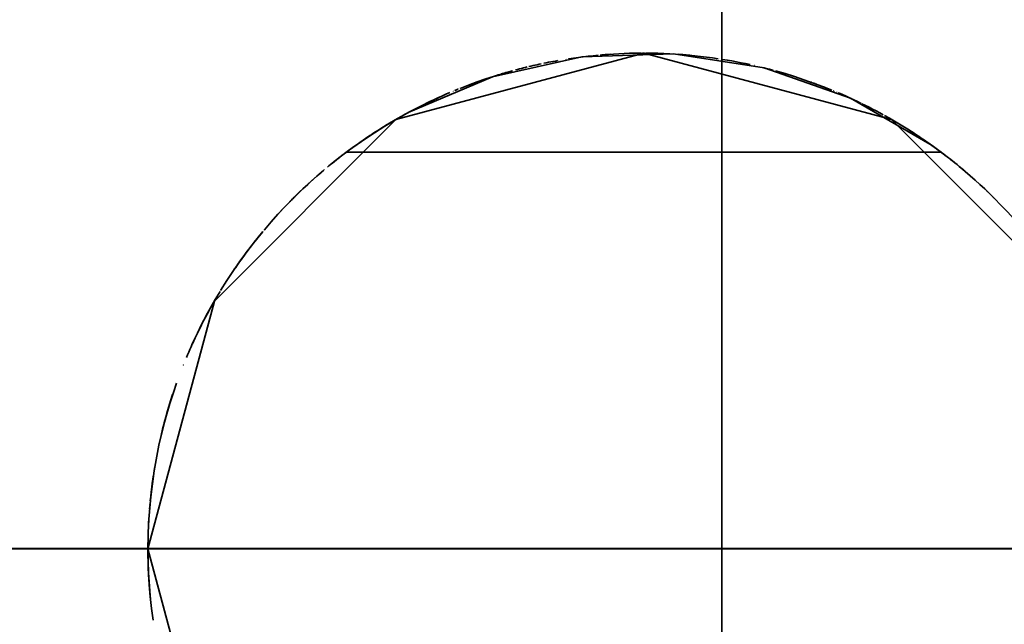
# Model space of a CAD drawing. Header units: millimetres. Extents: x 0 to 1340, y 0 to 800.
# Tile 23 of 100: x 276.476 to 277.303, y 246.603 to 247.111. Entities that reach past the tile are written whole.
import ezdxf

# ---------------------------------------------------------------- set-up
doc = ezdxf.new("R2010")
doc.units = ezdxf.units.MM
doc.layers.add('OUTLINE', color=7, linetype='Continuous', lineweight=35, true_color=0x141414)
doc.layers.add('REFRIG', color=7, linetype='Continuous', lineweight=40, true_color=0xc83c28)

msp = doc.modelspace()

# ---------------------------------------------------------------- linework, layer by layer
at = {"layer": 'OUTLINE'}
for points in [[(283, 246.66667), (282.74064, 247.88688), (282.00739, 248.8961), (280.92705, 249.51984), (279.68641, 249.65023), (278.5, 249.26474), (277.57295, 248.43002), (277.06556, 247.2904), (277.06556, 246.04293), (277.57295, 244.90331), (278.5, 244.06859), (279.68641, 243.6831), (280.92705, 243.8135), (282.00739, 244.43723), (282.74064, 245.44646), (283, 246.66667)], [(277.41667, 246.66667), (277.36084, 246.875), (277.20833, 247.02751), (277, 247.08333), (276.79167, 247.02751), (276.63916, 246.875), (276.58333, 246.66667)], [(277.41667, 246.66667), (277.36084, 246.875), (277.20833, 247.02751), (277, 247.08333), (276.79167, 247.02751), (276.63916, 246.875), (276.58333, 246.66667)], [(277.24049, 247.00692), (277.17379, 247.04536), (277.10115, 247.07087), (277.02506, 247.08258), (276.94811, 247.08009), (276.87293, 247.06349), (276.80209, 247.03333)], [(276.92767, 247.07701), (276.92573, 247.07666), (276.9238, 247.07631), (276.92188, 247.07594), (276.91995, 247.07557), (276.91802, 247.07519), (276.9161, 247.0748)], [(276.92408, 247.07636), (276.92408, 247.07636), (276.92408, 247.07636), (276.92408, 247.07636), (276.92408, 247.07636), (276.92408, 247.07636), (276.92408, 247.07636)], [(276.9243, 247.0764), (276.9243, 247.0764), (276.9243, 247.0764), (276.9243, 247.0764), (276.9243, 247.0764), (276.9243, 247.0764), (276.9243, 247.0764)], [(276.92581, 247.07667), (276.92581, 247.07667), (276.92581, 247.07667), (276.92581, 247.07667), (276.92581, 247.07667), (276.92581, 247.07667), (276.92581, 247.07667)], [(276.92597, 247.0767), (276.92597, 247.0767), (276.92597, 247.0767), (276.92597, 247.0767), (276.92597, 247.0767), (276.92597, 247.0767), (276.92597, 247.0767)], [(276.9281, 247.07708), (276.9281, 247.07708), (276.9281, 247.07708), (276.9281, 247.07708), (276.9281, 247.07708), (276.9281, 247.07708), (276.9281, 247.07708)], [(276.92827, 247.07711), (276.92827, 247.07711), (276.92827, 247.07711), (276.92827, 247.07711), (276.92827, 247.07711), (276.92827, 247.07711), (276.92827, 247.07711)], [(276.92909, 247.07726), (276.92909, 247.07726), (276.92909, 247.07726), (276.92909, 247.07726), (276.92909, 247.07726), (276.92909, 247.07726), (276.92909, 247.07726)], [(276.93046, 247.07749), (276.93046, 247.07749), (276.93046, 247.07749), (276.93046, 247.07749), (276.93046, 247.07749), (276.93046, 247.07749), (276.93046, 247.07749)], [(276.9345, 247.07815), (276.9345, 247.07815), (276.9345, 247.07815), (276.9345, 247.07815), (276.9345, 247.07815), (276.9345, 247.07815), (276.9345, 247.07815)], [(276.93469, 247.07818), (276.93469, 247.07818), (276.93469, 247.07818), (276.93468, 247.07818), (276.93468, 247.07818), (276.93468, 247.07818), (276.93467, 247.07818)], [(276.93642, 247.07845), (276.93642, 247.07845), (276.93642, 247.07845), (276.93642, 247.07845), (276.93642, 247.07845), (276.93642, 247.07845), (276.93642, 247.07845)], [(276.96158, 247.08156), (276.95745, 247.08115), (276.95332, 247.08071), (276.94919, 247.08022), (276.94506, 247.0797), (276.94095, 247.07913), (276.93684, 247.07852)], [(276.94747, 247.08001), (276.94747, 247.08001), (276.94747, 247.08001), (276.94747, 247.08001), (276.94747, 247.08001), (276.94747, 247.08001), (276.94747, 247.08001)], [(276.94847, 247.08013), (276.94847, 247.08013), (276.94847, 247.08013), (276.94847, 247.08013), (276.94847, 247.08013), (276.94847, 247.08013), (276.94847, 247.08013)], [(276.95194, 247.08055), (276.95194, 247.08055), (276.95194, 247.08055), (276.95194, 247.08055), (276.95194, 247.08055), (276.95194, 247.08055), (276.95194, 247.08055)], [(276.95874, 247.08129), (276.95874, 247.08129), (276.95874, 247.08129), (276.95874, 247.08129), (276.95874, 247.08129), (276.95874, 247.08129), (276.95874, 247.08129)], [(276.97165, 247.08237), (276.97027, 247.08227), (276.9689, 247.08217), (276.96752, 247.08207), (276.96614, 247.08196), (276.96477, 247.08184), (276.9634, 247.08172)], [(276.99708, 247.08332), (276.99258, 247.08327), (276.98809, 247.08316), (276.98359, 247.08301), (276.9791, 247.08281), (276.97461, 247.08256), (276.97013, 247.08226)], [(276.9895, 247.0832), (276.9895, 247.0832), (276.9895, 247.0832), (276.9895, 247.0832), (276.9895, 247.0832), (276.9895, 247.0832), (276.9895, 247.0832)], [(276.99035, 247.08322), (276.99035, 247.08322), (276.99035, 247.08322), (276.99035, 247.08322), (276.99035, 247.08322), (276.99035, 247.08322), (276.99035, 247.08322)], [(276.9912, 247.08324), (276.9912, 247.08324), (276.9912, 247.08324), (276.9912, 247.08324), (276.9912, 247.08324), (276.9912, 247.08324), (276.9912, 247.08324)], [(276.99609, 247.08331), (276.99609, 247.08331), (276.99609, 247.08331), (276.99608, 247.08331), (276.99608, 247.08331), (276.99608, 247.08331), (276.99608, 247.08331)], [(276.99801, 247.08333), (276.99772, 247.08333), (276.99742, 247.08333), (276.99713, 247.08332), (276.99684, 247.08332), (276.99655, 247.08332), (276.99625, 247.08332)], [(276.99886, 247.08333), (276.99886, 247.08333), (276.99886, 247.08333), (276.99886, 247.08333), (276.99886, 247.08333), (276.99886, 247.08333), (276.99886, 247.08333)], [(276.99971, 247.08333), (276.99958, 247.08333), (276.99944, 247.08333), (276.9993, 247.08333), (276.99916, 247.08333), (276.99903, 247.08333), (276.99889, 247.08333)], [(277.00055, 247.08333), (277.00041, 247.08333), (277.00027, 247.08333), (277.00014, 247.08333), (277, 247.08333), (276.99987, 247.08333), (276.99973, 247.08333)], [(277.0005, 247.08333), (277.0005, 247.08333), (277.0005, 247.08333), (277.0005, 247.08333), (277.0005, 247.08333), (277.0005, 247.08333), (277.0005, 247.08333)], [(277.00158, 247.08333), (277.00158, 247.08333), (277.00158, 247.08333), (277.00158, 247.08333), (277.00158, 247.08333), (277.00158, 247.08333), (277.00158, 247.08333)], [(277.0318, 247.08212), (277.02681, 247.08247), (277.02182, 247.08276), (277.01682, 247.08299), (277.01182, 247.08317), (277.00683, 247.08328), (277.00183, 247.08333)], [(277.01325, 247.08312), (277.01324, 247.08312), (277.01324, 247.08312), (277.01324, 247.08312), (277.01324, 247.08312), (277.01324, 247.08312), (277.01324, 247.08312)], [(277.01434, 247.08309), (277.01434, 247.08309), (277.01434, 247.08309), (277.01434, 247.08309), (277.01434, 247.08309), (277.01434, 247.08309), (277.01434, 247.08309)], [(277.01474, 247.08307), (277.01474, 247.08307), (277.01474, 247.08307), (277.01474, 247.08307), (277.01474, 247.08307), (277.01474, 247.08307), (277.01474, 247.08307)], [(277.01492, 247.08307), (277.01492, 247.08307), (277.01492, 247.08307), (277.01492, 247.08307), (277.01492, 247.08307), (277.01492, 247.08307), (277.01492, 247.08307)], [(277.02236, 247.08273), (277.02236, 247.08273), (277.02236, 247.08273), (277.02236, 247.08273), (277.02236, 247.08273), (277.02236, 247.08273), (277.02236, 247.08273)], [(277.02244, 247.08273), (277.02244, 247.08273), (277.02244, 247.08273), (277.02244, 247.08273), (277.02244, 247.08273), (277.02244, 247.08273), (277.02244, 247.08273)], [(277.02294, 247.0827), (277.02294, 247.0827), (277.02294, 247.0827), (277.02294, 247.0827), (277.02294, 247.0827), (277.02294, 247.0827), (277.02294, 247.0827)], [(277.02302, 247.0827), (277.02301, 247.0827), (277.02301, 247.0827), (277.023, 247.0827), (277.02299, 247.0827), (277.02298, 247.0827), (277.02297, 247.0827)], [(277.02393, 247.08265), (277.02393, 247.08265), (277.02392, 247.08265), (277.02392, 247.08265), (277.02391, 247.08265), (277.02391, 247.08265), (277.02391, 247.08265)], [(277.02455, 247.08261), (277.02455, 247.08261), (277.02455, 247.08261), (277.02454, 247.08261), (277.02454, 247.08261), (277.02454, 247.08261), (277.02454, 247.08261)], [(277.02775, 247.08241), (277.02775, 247.08241), (277.02775, 247.08241), (277.02775, 247.08241), (277.02775, 247.08241), (277.02775, 247.08241), (277.02775, 247.08241)], [(277.03882, 247.08152), (277.03723, 247.08167), (277.03564, 247.08181), (277.03405, 247.08194), (277.03246, 247.08207), (277.03086, 247.08219), (277.02927, 247.0823)], [(277.06261, 247.0786), (277.05767, 247.07932), (277.05273, 247.07998), (277.04778, 247.08058), (277.04283, 247.08113), (277.03786, 247.08161), (277.03289, 247.08203)], [(277.05474, 247.07972), (277.05474, 247.07972), (277.05474, 247.07972), (277.05473, 247.07972), (277.05473, 247.07972), (277.05473, 247.07972), (277.05473, 247.07972)], [(277.06374, 247.07843), (277.06374, 247.07843), (277.06374, 247.07843), (277.06374, 247.07843), (277.06374, 247.07843), (277.06374, 247.07843), (277.06374, 247.07843)], [(277.06627, 247.07803), (277.06627, 247.07803), (277.06627, 247.07803), (277.06627, 247.07803), (277.06627, 247.07803), (277.06627, 247.07803), (277.06627, 247.07803)], [(277.08936, 247.07364), (277.08554, 247.07446), (277.0817, 247.07524), (277.07786, 247.07599), (277.07401, 247.07671), (277.07015, 247.07739), (277.06629, 247.07803)], [(276.88942, 247.06839), (276.88201, 247.06628), (276.87463, 247.06403), (276.8673, 247.06164), (276.86001, 247.05911), (276.85277, 247.05645), (276.84558, 247.05366)], [(276.88983, 247.06851), (276.88981, 247.0685), (276.88979, 247.06849), (276.88977, 247.06849), (276.88975, 247.06848), (276.88974, 247.06848), (276.88972, 247.06847)], [(276.90208, 247.07166), (276.90045, 247.07127), (276.89881, 247.07086), (276.89718, 247.07045), (276.89555, 247.07003), (276.89392, 247.0696), (276.89229, 247.06917)], [(276.89275, 247.06929), (276.89275, 247.06929), (276.89275, 247.06929), (276.89275, 247.06929), (276.89275, 247.06929), (276.89275, 247.06929), (276.89275, 247.06929)], [(276.89338, 247.06946), (276.89338, 247.06946), (276.89338, 247.06946), (276.89338, 247.06946), (276.89338, 247.06946), (276.89338, 247.06946), (276.89338, 247.06946)], [(276.91377, 247.07431), (276.91206, 247.07395), (276.91035, 247.07358), (276.90865, 247.0732), (276.90694, 247.07281), (276.90524, 247.07241), (276.90353, 247.07201)], [(276.90791, 247.07303), (276.90791, 247.07303), (276.90791, 247.07303), (276.90791, 247.07303), (276.90791, 247.07303), (276.90791, 247.07303), (276.90791, 247.07303)], [(276.91139, 247.0738), (276.91139, 247.0738), (276.91139, 247.0738), (276.91139, 247.0738), (276.91139, 247.0738), (276.91139, 247.0738), (276.91139, 247.0738)], [(277.08713, 247.07412), (277.08713, 247.07412), (277.08713, 247.07412), (277.08713, 247.07412), (277.08713, 247.07412), (277.08713, 247.07412), (277.08713, 247.07412)], [(277.09274, 247.07288), (277.09274, 247.07288), (277.09274, 247.07288), (277.09274, 247.07288), (277.09274, 247.07288), (277.09274, 247.07288), (277.09274, 247.07288)], [(277.093, 247.07282), (277.09298, 247.07283), (277.09297, 247.07283), (277.09296, 247.07283), (277.09294, 247.07283), (277.09293, 247.07284), (277.09292, 247.07284)], [(277.09363, 247.07268), (277.09363, 247.07268), (277.09363, 247.07268), (277.09363, 247.07268), (277.09363, 247.07268), (277.09363, 247.07268), (277.09363, 247.07268)], [(277.10888, 247.06886), (277.10731, 247.06928), (277.10574, 247.06969), (277.10416, 247.0701), (277.10259, 247.07051), (277.10101, 247.0709), (277.09943, 247.0713)], [(277.10748, 247.06923), (277.10748, 247.06923), (277.10748, 247.06923), (277.10748, 247.06923), (277.10748, 247.06923), (277.10748, 247.06923), (277.10748, 247.06923)], [(277.10931, 247.06874), (277.10931, 247.06874), (277.10931, 247.06874), (277.10931, 247.06874), (277.10931, 247.06874), (277.10931, 247.06874), (277.10931, 247.06874)], [(277.15808, 247.05218), (277.15032, 247.05527), (277.14251, 247.0582), (277.13464, 247.06098), (277.12672, 247.0636), (277.11874, 247.06606), (277.11072, 247.06835)], [(276.86223, 247.0599), (276.86223, 247.0599), (276.86223, 247.0599), (276.86223, 247.0599), (276.86223, 247.0599), (276.86223, 247.0599), (276.86223, 247.0599)], [(276.86294, 247.06015), (276.86294, 247.06015), (276.86294, 247.06015), (276.86294, 247.06015), (276.86294, 247.06015), (276.86294, 247.06015), (276.86294, 247.06015)], [(276.86817, 247.06193), (276.86817, 247.06193), (276.86817, 247.06193), (276.86817, 247.06193), (276.86817, 247.06193), (276.86817, 247.06193), (276.86817, 247.06193)], [(276.87149, 247.06302), (276.87149, 247.06302), (276.87149, 247.06302), (276.87149, 247.06302), (276.87149, 247.06302), (276.87149, 247.06302), (276.87149, 247.06302)], [(276.87559, 247.06433), (276.87559, 247.06433), (276.87559, 247.06433), (276.87559, 247.06433), (276.87559, 247.06433), (276.87559, 247.06433), (276.87559, 247.06433)], [(276.87802, 247.06508), (276.87762, 247.06495), (276.87721, 247.06483), (276.87681, 247.06471), (276.87641, 247.06458), (276.87601, 247.06446), (276.87561, 247.06433)], [(276.8805, 247.06583), (276.8805, 247.06583), (276.88049, 247.06583), (276.88049, 247.06583), (276.88049, 247.06583), (276.88049, 247.06583), (276.88049, 247.06583)], [(276.88485, 247.06711), (276.88413, 247.0669), (276.88342, 247.06669), (276.8827, 247.06648), (276.88199, 247.06627), (276.88127, 247.06606), (276.88056, 247.06585)], [(276.83886, 247.05091), (276.83886, 247.05091), (276.83886, 247.05091), (276.83886, 247.05091), (276.83886, 247.05091), (276.83886, 247.05091), (276.83886, 247.05091)], [(276.84004, 247.0514), (276.84004, 247.0514), (276.84004, 247.0514), (276.84004, 247.0514), (276.84004, 247.0514), (276.84004, 247.0514), (276.84004, 247.0514)], [(276.8401, 247.05143), (276.84009, 247.05143), (276.84008, 247.05142), (276.84007, 247.05142), (276.84006, 247.05141), (276.84005, 247.05141), (276.84005, 247.05141)], [(276.84125, 247.0519), (276.84125, 247.0519), (276.84125, 247.0519), (276.84124, 247.0519), (276.84124, 247.0519), (276.84124, 247.0519), (276.84124, 247.0519)], [(276.84412, 247.05308), (276.84364, 247.05288), (276.84316, 247.05269), (276.84269, 247.0525), (276.84221, 247.0523), (276.84174, 247.05211), (276.84126, 247.05191)], [(276.84448, 247.05322), (276.84448, 247.05322), (276.84448, 247.05322), (276.84448, 247.05322), (276.84448, 247.05322), (276.84448, 247.05322), (276.84448, 247.05322)], [(276.84522, 247.05352), (276.84522, 247.05352), (276.84522, 247.05352), (276.84522, 247.05352), (276.84522, 247.05352), (276.84522, 247.05352), (276.84522, 247.05352)], [(277.1412, 247.05868), (277.14109, 247.05872), (277.14097, 247.05876), (277.14086, 247.0588), (277.14075, 247.05884), (277.14064, 247.05888), (277.14052, 247.05892)], [(277.14187, 247.05844), (277.14187, 247.05844), (277.14187, 247.05844), (277.14187, 247.05844), (277.14187, 247.05844), (277.14187, 247.05844), (277.14187, 247.05844)], [(277.14254, 247.05819), (277.14254, 247.05819), (277.14254, 247.05819), (277.14254, 247.05819), (277.14254, 247.05819), (277.14254, 247.05819), (277.14254, 247.05819)], [(277.14321, 247.05795), (277.14316, 247.05797), (277.1431, 247.05799), (277.14305, 247.05801), (277.143, 247.05803), (277.14294, 247.05805), (277.14289, 247.05807)], [(277.14389, 247.0577), (277.14389, 247.0577), (277.14388, 247.0577), (277.14388, 247.0577), (277.14388, 247.0577), (277.14388, 247.0577), (277.14388, 247.0577)], [(277.144, 247.05766), (277.14399, 247.05766), (277.14398, 247.05767), (277.14396, 247.05767), (277.14395, 247.05768), (277.14394, 247.05768), (277.14393, 247.05769)], [(277.14534, 247.05716), (277.14531, 247.05717), (277.14528, 247.05718), (277.14526, 247.05719), (277.14523, 247.0572), (277.14521, 247.05721), (277.14518, 247.05722)], [(277.14612, 247.05687), (277.14612, 247.05687), (277.14612, 247.05687), (277.14612, 247.05687), (277.14612, 247.05687), (277.14612, 247.05687), (277.14612, 247.05687)], [(277.14664, 247.05668), (277.14664, 247.05668), (277.14664, 247.05668), (277.14664, 247.05668), (277.14664, 247.05668), (277.14664, 247.05668), (277.14664, 247.05668)], [(277.14903, 247.05577), (277.14903, 247.05577), (277.14903, 247.05577), (277.14903, 247.05577), (277.14903, 247.05577), (277.14903, 247.05577), (277.14903, 247.05577)], [(277.15122, 247.05492), (277.15122, 247.05492), (277.15122, 247.05492), (277.15122, 247.05493), (277.15121, 247.05493), (277.15121, 247.05493), (277.15121, 247.05493)], [(277.15231, 247.0545), (277.15215, 247.05456), (277.15198, 247.05463), (277.15182, 247.05469), (277.15165, 247.05476), (277.15148, 247.05482), (277.15132, 247.05489)], [(277.15334, 247.05409), (277.15334, 247.05409), (277.15334, 247.05409), (277.15334, 247.05409), (277.15334, 247.05409), (277.15334, 247.05409), (277.15334, 247.05409)], [(277.15634, 247.05289), (277.15634, 247.05289), (277.15634, 247.05289), (277.15634, 247.05289), (277.15634, 247.05289), (277.15634, 247.05289), (277.15634, 247.05289)], [(277.15921, 247.05172), (277.15921, 247.05172), (277.15921, 247.05172), (277.15921, 247.05172), (277.15921, 247.05172), (277.15921, 247.05172), (277.1592, 247.05172)], [(277.15935, 247.05166), (277.15933, 247.05167), (277.15931, 247.05168), (277.15929, 247.05168), (277.15927, 247.05169), (277.15924, 247.0517), (277.15922, 247.05171)], [(277.16032, 247.05126), (277.16031, 247.05126), (277.16031, 247.05126), (277.16031, 247.05126), (277.1603, 247.05126), (277.1603, 247.05127), (277.16029, 247.05127)], [(276.82717, 247.0458), (276.81927, 247.04209), (276.81144, 247.03823), (276.8037, 247.0342), (276.79605, 247.03001), (276.78849, 247.02566), (276.78102, 247.02115)], [(276.83714, 247.05019), (276.83372, 247.04872), (276.83031, 247.04722), (276.82692, 247.04568), (276.82354, 247.04412), (276.82017, 247.04253), (276.81682, 247.04091)], [(276.83267, 247.04826), (276.83267, 247.04826), (276.83267, 247.04826), (276.83267, 247.04826), (276.83267, 247.04826), (276.83267, 247.04826), (276.83267, 247.04826)], [(276.83283, 247.04833), (276.83283, 247.04833), (276.83283, 247.04833), (276.83283, 247.04833), (276.83283, 247.04833), (276.83283, 247.04833), (276.83283, 247.04833)], [(276.83497, 247.04926), (276.83497, 247.04926), (276.83497, 247.04926), (276.83497, 247.04926), (276.83497, 247.04926), (276.83497, 247.04926), (276.83497, 247.04926)], [(276.83513, 247.04933), (276.83513, 247.04933), (276.83513, 247.04933), (276.83513, 247.04933), (276.83513, 247.04933), (276.83513, 247.04933), (276.83513, 247.04933)], [(276.83575, 247.04959), (276.83575, 247.04959), (276.83575, 247.04959), (276.83575, 247.04959), (276.83575, 247.04959), (276.83575, 247.04959), (276.83575, 247.04959)], [(276.83639, 247.04987), (276.83639, 247.04987), (276.83639, 247.04987), (276.83639, 247.04987), (276.83639, 247.04987), (276.83639, 247.04987), (276.83639, 247.04987)], [(276.83661, 247.04996), (276.83661, 247.04996), (276.83661, 247.04996), (276.83661, 247.04996), (276.83661, 247.04996), (276.83661, 247.04996), (276.83661, 247.04996)], [(277.16207, 247.05052), (277.16206, 247.05052), (277.16206, 247.05052), (277.16206, 247.05053), (277.16206, 247.05053), (277.16205, 247.05053), (277.16205, 247.05053)], [(277.16324, 247.05003), (277.16324, 247.05003), (277.16323, 247.05003), (277.16323, 247.05003), (277.16323, 247.05003), (277.16322, 247.05003), (277.16322, 247.05003)], [(277.18284, 247.04107), (277.17969, 247.04259), (277.17653, 247.04409), (277.17336, 247.04556), (277.17017, 247.047), (277.16698, 247.04841), (277.16377, 247.0498)], [(277.17644, 247.04413), (277.17644, 247.04413), (277.17644, 247.04413), (277.17644, 247.04413), (277.17644, 247.04413), (277.17644, 247.04413), (277.17644, 247.04413)], [(277.17676, 247.04398), (277.17676, 247.04398), (277.17676, 247.04398), (277.17676, 247.04398), (277.17676, 247.04398), (277.17676, 247.04398), (277.17676, 247.04398)], [(277.17707, 247.04384), (277.17707, 247.04384), (277.17707, 247.04384), (277.17707, 247.04384), (277.17707, 247.04384), (277.17707, 247.04384), (277.17707, 247.04384)], [(277.17802, 247.04339), (277.17802, 247.04339), (277.17802, 247.04339), (277.17802, 247.04339), (277.17802, 247.04339), (277.17802, 247.04339), (277.17802, 247.04339)], [(277.17998, 247.04246), (277.17998, 247.04246), (277.17998, 247.04246), (277.17998, 247.04246), (277.17998, 247.04246), (277.17998, 247.04246), (277.17998, 247.04246)], [(276.80976, 247.03737), (276.80976, 247.03737), (276.80976, 247.03737), (276.80976, 247.03737), (276.80976, 247.03737), (276.80976, 247.03737), (276.80976, 247.03737)], [(276.81153, 247.03827), (276.81153, 247.03827), (276.81152, 247.03827), (276.81152, 247.03827), (276.81152, 247.03827), (276.81152, 247.03827), (276.81152, 247.03827)], [(276.81502, 247.04002), (276.81502, 247.04002), (276.81502, 247.04002), (276.81502, 247.04002), (276.81502, 247.04002), (276.81502, 247.04002), (276.81502, 247.04002)], [(276.81636, 247.04068), (276.81636, 247.04068), (276.81636, 247.04068), (276.81636, 247.04068), (276.81636, 247.04068), (276.81636, 247.04068), (276.81636, 247.04068)], [(276.81681, 247.0409), (276.81681, 247.0409), (276.81681, 247.0409), (276.81681, 247.0409), (276.81681, 247.0409), (276.81681, 247.0409), (276.81681, 247.0409)], [(277.18266, 247.04116), (277.18266, 247.04116), (277.18266, 247.04116), (277.18266, 247.04116), (277.18266, 247.04116), (277.18266, 247.04116), (277.18266, 247.04116)], [(277.1829, 247.04104), (277.1829, 247.04104), (277.1829, 247.04104), (277.1829, 247.04104), (277.1829, 247.04104), (277.1829, 247.04104), (277.1829, 247.04104)], [(277.18339, 247.04081), (277.18339, 247.04081), (277.18338, 247.04081), (277.18338, 247.04081), (277.18338, 247.04081), (277.18338, 247.04081), (277.18338, 247.04081)], [(277.20121, 247.03153), (277.19828, 247.03313), (277.19533, 247.03471), (277.19237, 247.03627), (277.1894, 247.0378), (277.18642, 247.0393), (277.18342, 247.04079)], [(276.79298, 247.02827), (276.78965, 247.02634), (276.78634, 247.02438), (276.78304, 247.02239), (276.77976, 247.02037), (276.7765, 247.01832), (276.77326, 247.01624)], [(276.79157, 247.02746), (276.79135, 247.02733), (276.79114, 247.0272), (276.79092, 247.02708), (276.7907, 247.02695), (276.79049, 247.02683), (276.79027, 247.0267)], [(276.79499, 247.02941), (276.79427, 247.029), (276.79355, 247.02859), (276.79283, 247.02818), (276.79211, 247.02777), (276.7914, 247.02736), (276.79068, 247.02694)], [(276.79363, 247.02864), (276.79363, 247.02864), (276.79363, 247.02864), (276.79363, 247.02864), (276.79363, 247.02864), (276.79363, 247.02864), (276.79363, 247.02864)], [(276.79995, 247.03217), (276.79951, 247.03193), (276.79907, 247.03168), (276.79862, 247.03144), (276.79818, 247.03119), (276.79774, 247.03095), (276.7973, 247.0307)], [(276.79797, 247.03108), (276.79797, 247.03108), (276.79797, 247.03108), (276.79797, 247.03108), (276.79797, 247.03108), (276.79797, 247.03108), (276.79797, 247.03108)], [(276.80109, 247.03279), (276.80084, 247.03265), (276.80059, 247.03252), (276.80034, 247.03238), (276.80009, 247.03225), (276.79984, 247.03211), (276.7996, 247.03197)], [(276.80209, 247.03333), (276.80194, 247.03325), (276.80179, 247.03317), (276.80164, 247.03309), (276.80149, 247.03301), (276.80134, 247.03292), (276.80118, 247.03284)], [(277.20226, 247.03095), (277.20651, 247.02856), (277.21074, 247.02611), (277.21494, 247.02362), (277.2191, 247.02108), (277.22324, 247.01848), (277.22735, 247.01584)], [(277.20799, 247.02771), (277.20799, 247.02771), (277.20799, 247.02771), (277.20799, 247.02771), (277.20799, 247.02771), (277.20799, 247.02771), (277.20799, 247.02771)], [(277.20891, 247.02718), (277.20876, 247.02726), (277.20861, 247.02735), (277.20846, 247.02744), (277.20832, 247.02752), (277.20817, 247.02761), (277.20802, 247.02769)], [(277.23404, 247.01139), (277.23003, 247.01408), (277.22598, 247.01673), (277.22191, 247.01932), (277.21781, 247.02187), (277.21368, 247.02437), (277.20951, 247.02683)], [(276.78102, 247.02115), (276.77361, 247.01646), (276.7663, 247.01162), (276.75909, 247.00663), (276.75199, 247.00148), (276.745, 246.99619), (276.73812, 246.99075)], [(276.78828, 247.02553), (276.78546, 247.02386), (276.78266, 247.02216), (276.77987, 247.02044), (276.77709, 247.01869), (276.77432, 247.01693), (276.77157, 247.01514)], [(276.78093, 247.0211), (276.78093, 247.02109), (276.78093, 247.02109), (276.78092, 247.02109), (276.78092, 247.02109), (276.78092, 247.02109), (276.78091, 247.02109)], [(276.78336, 247.02259), (276.78297, 247.02235), (276.78258, 247.02211), (276.78219, 247.02187), (276.7818, 247.02163), (276.78141, 247.02139), (276.78102, 247.02115)], [(276.78133, 247.02134), (276.78133, 247.02134), (276.78133, 247.02134), (276.78132, 247.02134), (276.78132, 247.02134), (276.78132, 247.02134), (276.78132, 247.02134)], [(277.22208, 247.01922), (277.22208, 247.01922), (277.22208, 247.01922), (277.22208, 247.01922), (277.22208, 247.01922), (277.22208, 247.01922), (277.22208, 247.01922)], [(277.22264, 247.01886), (277.22264, 247.01886), (277.22264, 247.01886), (277.22264, 247.01886), (277.22264, 247.01886), (277.22264, 247.01886), (277.22264, 247.01886)], [(277.2232, 247.01851), (277.2232, 247.01851), (277.2232, 247.01851), (277.2232, 247.01851), (277.2232, 247.01851), (277.2232, 247.01851), (277.2232, 247.01851)], [(277.22376, 247.01815), (277.22376, 247.01815), (277.22376, 247.01815), (277.22376, 247.01815), (277.22376, 247.01815), (277.22376, 247.01815), (277.22376, 247.01815)], [(277.22432, 247.01779), (277.22432, 247.01779), (277.22432, 247.01779), (277.22432, 247.01779), (277.22432, 247.01779), (277.22432, 247.01779), (277.22432, 247.01779)], [(276.77044, 247.01439), (276.76737, 247.01235), (276.76433, 247.01028), (276.7613, 247.00818), (276.75829, 247.00606), (276.7553, 247.00391), (276.75233, 247.00173)], [(276.76338, 247.00963), (276.76338, 247.00963), (276.76338, 247.00963), (276.76338, 247.00963), (276.76338, 247.00963), (276.76338, 247.00963), (276.76338, 247.00963)], [(276.76389, 247.00998), (276.76389, 247.00998), (276.76389, 247.00998), (276.76389, 247.00998), (276.76389, 247.00998), (276.76389, 247.00998), (276.76389, 247.00998)], [(276.76473, 247.01055), (276.7646, 247.01047), (276.76448, 247.01038), (276.76436, 247.0103), (276.76423, 247.01021), (276.76411, 247.01013), (276.76398, 247.01004)], [(276.76556, 247.01112), (276.76556, 247.01112), (276.76556, 247.01112), (276.76556, 247.01112), (276.76556, 247.01112), (276.76556, 247.01112), (276.76556, 247.01112)], [(277.22544, 247.01708), (277.22544, 247.01708), (277.22544, 247.01708), (277.22544, 247.01708), (277.22544, 247.01708), (277.22544, 247.01708), (277.22544, 247.01708)], [(277.23711, 247.00929), (277.23519, 247.01061), (277.23327, 247.01191), (277.23134, 247.01321), (277.22941, 247.01449), (277.22747, 247.01577), (277.22552, 247.01703)], [(277.226, 247.01672), (277.226, 247.01672), (277.226, 247.01672), (277.226, 247.01672), (277.226, 247.01672), (277.226, 247.01672), (277.226, 247.01672)], [(277.23245, 247.01247), (277.23613, 247.00997), (277.23979, 247.00742), (277.24342, 247.00484), (277.24702, 247.00222), (277.25059, 246.99956), (277.25414, 246.99686)], [(277.23392, 247.01148), (277.23392, 247.01148), (277.23392, 247.01148), (277.23392, 247.01148), (277.23392, 247.01148), (277.23392, 247.01148), (277.23392, 247.01148)], [(277.24695, 247.00226), (277.24489, 247.00377), (277.24283, 247.00526), (277.24075, 247.00674), (277.23866, 247.00821), (277.23657, 247.00966), (277.23447, 247.0111)], [(276.75158, 247.00118), (276.75158, 247.00118), (276.75158, 247.00118), (276.75157, 247.00117), (276.75157, 247.00117), (276.75157, 247.00117), (276.75157, 247.00117)], [(276.75293, 247.00217), (276.75293, 247.00217), (276.75293, 247.00217), (276.75293, 247.00217), (276.75293, 247.00217), (276.75293, 247.00217), (276.75293, 247.00217)], [(276.75334, 247.00248), (276.75334, 247.00248), (276.75334, 247.00248), (276.75334, 247.00248), (276.75334, 247.00248), (276.75334, 247.00248), (276.75334, 247.00248)], [(276.75804, 247.00588), (276.75782, 247.00573), (276.75761, 247.00557), (276.75739, 247.00542), (276.75717, 247.00526), (276.75696, 247.00511), (276.75674, 247.00495)], [(277.25, 247), (277.24806, 247.00145), (277.24611, 247.00289), (277.24415, 247.00431), (277.24218, 247.00572), (277.2402, 247.00713), (277.23822, 247.00852)], [(277.26368, 246.98929), (277.26085, 246.99158), (277.25801, 246.99384), (277.25514, 246.99608), (277.25226, 246.9983), (277.24935, 247.00049), (277.24643, 247.00265)], [(276.74179, 246.99368), (276.74052, 246.99268), (276.73926, 246.99166), (276.73799, 246.99065), (276.73674, 246.98963), (276.73548, 246.9886), (276.73424, 246.98757)], [(276.75131, 247.00098), (276.74897, 246.99922), (276.74664, 246.99745), (276.74432, 246.99566), (276.74202, 246.99386), (276.73973, 246.99204), (276.73745, 246.99021)], [(276.74748, 246.9981), (276.74748, 246.99809), (276.74748, 246.99809), (276.74748, 246.99809), (276.74748, 246.99809), (276.74748, 246.99809), (276.74747, 246.99809)], [(276.74789, 246.99841), (276.74783, 246.99836), (276.74777, 246.99831), (276.7477, 246.99827), (276.74764, 246.99822), (276.74758, 246.99817), (276.74752, 246.99812)], [(276.74831, 246.99872), (276.74831, 246.99872), (276.74831, 246.99872), (276.74831, 246.99872), (276.74831, 246.99872), (276.74831, 246.99872), (276.7483, 246.99872)], [(276.75, 247), (277.25, 247)], [(276.75021, 247.00016), (276.75021, 247.00016), (276.75021, 247.00016), (276.75021, 247.00015), (276.7502, 247.00015), (276.7502, 247.00015), (276.7502, 247.00015)], [(276.75076, 247.00057), (276.75076, 247.00057), (276.75076, 247.00057), (276.75076, 247.00057), (276.75076, 247.00057), (276.75076, 247.00057), (276.75075, 247.00056)], [(277.25456, 246.99653), (277.25456, 246.99653), (277.25456, 246.99653), (277.25456, 246.99653), (277.25456, 246.99653), (277.25456, 246.99653), (277.25456, 246.99653)], [(277.25487, 246.99629), (277.25488, 246.99629), (277.25488, 246.99628), (277.25489, 246.99628), (277.25489, 246.99627), (277.2549, 246.99627), (277.2549, 246.99627)], [(277.2574, 246.99432), (277.2574, 246.99432), (277.2574, 246.99432), (277.2574, 246.99432), (277.2574, 246.99432), (277.2574, 246.99432), (277.2574, 246.99432)], [(277.2579, 246.99393), (277.25971, 246.99249), (277.26151, 246.99105), (277.2633, 246.9896), (277.26508, 246.98814), (277.26685, 246.98667), (277.26862, 246.98518)], [(277.25914, 246.99294), (277.25914, 246.99294), (277.25914, 246.99294), (277.25914, 246.99294), (277.25914, 246.99294), (277.25914, 246.99294), (277.25914, 246.99294)], [(276.73111, 246.98496), (276.72527, 246.97993), (276.71952, 246.97479), (276.71387, 246.96955), (276.70832, 246.96421), (276.70287, 246.95877), (276.69751, 246.95322)], [(276.73069, 246.9846), (276.73069, 246.9846), (276.73069, 246.9846), (276.73069, 246.9846), (276.73069, 246.9846), (276.73069, 246.9846), (276.73069, 246.9846)], [(276.73149, 246.98527), (276.73148, 246.98527), (276.73147, 246.98527), (276.73147, 246.98526), (276.73146, 246.98526), (276.73146, 246.98525), (276.73145, 246.98525)], [(276.73576, 246.98883), (276.73576, 246.98883), (276.73576, 246.98883), (276.73576, 246.98883), (276.73576, 246.98883), (276.73576, 246.98883), (276.73576, 246.98883)], [(276.73641, 246.98936), (276.73641, 246.98936), (276.73641, 246.98936), (276.73641, 246.98936), (276.73641, 246.98936), (276.73641, 246.98936), (276.73641, 246.98936)], [(277.26064, 246.99175), (277.26064, 246.99175), (277.26064, 246.99175), (277.26064, 246.99175), (277.26064, 246.99175), (277.26064, 246.99175), (277.26064, 246.99175)], [(277.26087, 246.99156), (277.26087, 246.99156), (277.26087, 246.99156), (277.26087, 246.99156), (277.26087, 246.99156), (277.26087, 246.99156), (277.26087, 246.99156)], [(277.26147, 246.99108), (277.26138, 246.99115), (277.2613, 246.99122), (277.26121, 246.99129), (277.26112, 246.99136), (277.26104, 246.99143), (277.26095, 246.9915)], [(277.26218, 246.99051), (277.26218, 246.99051), (277.26218, 246.99051), (277.26218, 246.99051), (277.26217, 246.99051), (277.26217, 246.99051), (277.26217, 246.99051)], [(277.26347, 246.98946), (277.26347, 246.98946), (277.26347, 246.98946), (277.26347, 246.98946), (277.26347, 246.98946), (277.26347, 246.98946), (277.26347, 246.98946)], [(277.26352, 246.98942), (277.26352, 246.98942), (277.26351, 246.98942), (277.26351, 246.98943), (277.26351, 246.98943), (277.2635, 246.98943), (277.2635, 246.98944)], [(277.26456, 246.98856), (277.26456, 246.98857), (277.26456, 246.98857), (277.26455, 246.98857), (277.26455, 246.98857), (277.26455, 246.98858), (277.26454, 246.98858)], [(277.26466, 246.98848), (277.26466, 246.98848), (277.26466, 246.98848), (277.26466, 246.98848), (277.26466, 246.98848), (277.26466, 246.98848), (277.26466, 246.98848)], [(277.2651, 246.98812), (277.2651, 246.98812), (277.2651, 246.98812), (277.2651, 246.98812), (277.2651, 246.98812), (277.2651, 246.98812), (277.2651, 246.98812)], [(277.26553, 246.98776), (277.26553, 246.98776), (277.26553, 246.98776), (277.26553, 246.98776), (277.26553, 246.98776), (277.26553, 246.98776), (277.26553, 246.98776)], [(277.29054, 246.96532), (277.28657, 246.96914), (277.28255, 246.9729), (277.27847, 246.97661), (277.27435, 246.98026), (277.27019, 246.98386), (277.26597, 246.9874)], [(276.72175, 246.97681), (276.71759, 246.97303), (276.71348, 246.96918), (276.70942, 246.96529), (276.70542, 246.96134), (276.70147, 246.95734), (276.69757, 246.95328)], [(276.72827, 246.98254), (276.72566, 246.98027), (276.72306, 246.97798), (276.72049, 246.97567), (276.71793, 246.97334), (276.7154, 246.97099), (276.71288, 246.96862)], [(276.72371, 246.97855), (276.72338, 246.97827), (276.72306, 246.97798), (276.72274, 246.97769), (276.72242, 246.97741), (276.72209, 246.97712), (276.72177, 246.97683)], [(276.72432, 246.9791), (276.72432, 246.9791), (276.72432, 246.9791), (276.72432, 246.9791), (276.72432, 246.9791), (276.72432, 246.9791), (276.72432, 246.9791)], [(276.72525, 246.97992), (276.72525, 246.97992), (276.72525, 246.97992), (276.72525, 246.97992), (276.72525, 246.97992), (276.72525, 246.97992), (276.72525, 246.97992)], [(276.72557, 246.98019), (276.72556, 246.98019), (276.72556, 246.98019), (276.72556, 246.98019), (276.72556, 246.98019), (276.72556, 246.98019), (276.72556, 246.98019)], [(276.72764, 246.98199), (276.72764, 246.98199), (276.72764, 246.98199), (276.72764, 246.98199), (276.72764, 246.98199), (276.72764, 246.98199), (276.72764, 246.98199)], [(276.72942, 246.98352), (276.72942, 246.98352), (276.72942, 246.98352), (276.72942, 246.98352), (276.72942, 246.98352), (276.72942, 246.98352), (276.72942, 246.98352)], [(276.73005, 246.98406), (276.73005, 246.98406), (276.73005, 246.98406), (276.73005, 246.98406), (276.73005, 246.98406), (276.73005, 246.98406), (276.73005, 246.98406)], [(277.27082, 246.98332), (277.27082, 246.98332), (277.27082, 246.98332), (277.27082, 246.98332), (277.27082, 246.98332), (277.27082, 246.98332), (277.27082, 246.98332)], [(277.27104, 246.98313), (277.27104, 246.98313), (277.27104, 246.98313), (277.27104, 246.98313), (277.27104, 246.98313), (277.27104, 246.98313), (277.27104, 246.98313)], [(277.27242, 246.98194), (277.27242, 246.98194), (277.27242, 246.98194), (277.27242, 246.98194), (277.27242, 246.98194), (277.27242, 246.98194), (277.27242, 246.98194)], [(276.71676, 246.97225), (276.71052, 246.96635), (276.7044, 246.96032), (276.69841, 246.95416), (276.69254, 246.94788), (276.68681, 246.94148), (276.68121, 246.93496)], [(277.27971, 246.97549), (277.27971, 246.97549), (277.27971, 246.97549), (277.27971, 246.97549), (277.27971, 246.97549), (277.27971, 246.97549), (277.27971, 246.97549)], [(277.2802, 246.97504), (277.2802, 246.97505), (277.2802, 246.97505), (277.2802, 246.97505), (277.2802, 246.97505), (277.2802, 246.97505), (277.2802, 246.97505)], [(277.28048, 246.97479), (277.28048, 246.97479), (277.28048, 246.97479), (277.28048, 246.97479), (277.28048, 246.97479), (277.28048, 246.97479), (277.28048, 246.97479)], [(276.70667, 246.96259), (276.70596, 246.96188), (276.70525, 246.96117), (276.70454, 246.96046), (276.70383, 246.95974), (276.70312, 246.95903), (276.70242, 246.95831)], [(277.28807, 246.96771), (277.28807, 246.96771), (277.28807, 246.96771), (277.28807, 246.96771), (277.28807, 246.96771), (277.28807, 246.96771), (277.28807, 246.96771)], [(277.28844, 246.96735), (277.28844, 246.96735), (277.28844, 246.96735), (277.28844, 246.96735), (277.28844, 246.96735), (277.28844, 246.96735), (277.28844, 246.96735)], [(277.28882, 246.96699), (277.28876, 246.96705), (277.2887, 246.96711), (277.28864, 246.96716), (277.28858, 246.96722), (277.28852, 246.96728), (277.28846, 246.96734)], [(277.32121, 246.93207), (277.31614, 246.93809), (277.31095, 246.94401), (277.30566, 246.94984), (277.30025, 246.95556), (277.29474, 246.96118), (277.28912, 246.9667)], [(277.29401, 246.96191), (277.29403, 246.96189), (277.29406, 246.96186), (277.29408, 246.96184), (277.29411, 246.96181), (277.29413, 246.96179), (277.29416, 246.96176)], [(276.69585, 246.95146), (276.6957, 246.95129), (276.69554, 246.95112), (276.69538, 246.95096), (276.69523, 246.95079), (276.69507, 246.95062), (276.69492, 246.95045)], [(276.69625, 246.95188), (276.69625, 246.95188), (276.69625, 246.95188), (276.69625, 246.95188), (276.69625, 246.95188), (276.69625, 246.95188), (276.69625, 246.95188)], [(276.69678, 246.95245), (276.69678, 246.95245), (276.69678, 246.95245), (276.69678, 246.95245), (276.69678, 246.95245), (276.69678, 246.95245), (276.69678, 246.95245)], [(276.69772, 246.95344), (276.69772, 246.95344), (276.69772, 246.95344), (276.69772, 246.95344), (276.69772, 246.95344), (276.69772, 246.95344), (276.69772, 246.95344)], [(276.70053, 246.95638), (276.70053, 246.95638), (276.70053, 246.95637), (276.70053, 246.95637), (276.70053, 246.95637), (276.70053, 246.95637), (276.70053, 246.95637)], [(276.70148, 246.95735), (276.70148, 246.95735), (276.70148, 246.95735), (276.70148, 246.95735), (276.70148, 246.95735), (276.70148, 246.95735), (276.70148, 246.95735)], [(276.69452, 246.95003), (276.69435, 246.94985), (276.69418, 246.94966), (276.69401, 246.94948), (276.69384, 246.94929), (276.69367, 246.94911), (276.6935, 246.94892)], [(276.69435, 246.94984), (276.69435, 246.94984), (276.69435, 246.94984), (276.69435, 246.94984), (276.69435, 246.94984), (276.69435, 246.94984), (276.69435, 246.94984)], [(276.6811, 246.93484), (276.6811, 246.93484), (276.6811, 246.93483), (276.6811, 246.93483), (276.6811, 246.93483), (276.6811, 246.93483), (276.6811, 246.93483)], [(276.68121, 246.93496), (276.68119, 246.93494), (276.68118, 246.93493), (276.68116, 246.93491), (276.68115, 246.93489), (276.68113, 246.93487), (276.68112, 246.93486)], [(276.6795, 246.93292), (276.67315, 246.92508), (276.66699, 246.91709), (276.66102, 246.90896), (276.65526, 246.90068), (276.64969, 246.89227), (276.64433, 246.88372)], [(276.67984, 246.93333), (276.6762, 246.9289), (276.67262, 246.92441), (276.6691, 246.91988), (276.66564, 246.9153), (276.66225, 246.91067), (276.65892, 246.90599)], [(276.67752, 246.93052), (276.67614, 246.92882), (276.67477, 246.92712), (276.67341, 246.92541), (276.67206, 246.9237), (276.67072, 246.92198), (276.66938, 246.92025)], [(276.68005, 246.93358), (276.68005, 246.93358), (276.68005, 246.93358), (276.68005, 246.93358), (276.68005, 246.93358), (276.68005, 246.93358), (276.68005, 246.93358)], [(276.68063, 246.93427), (276.68063, 246.93427), (276.68063, 246.93427), (276.68063, 246.93427), (276.68063, 246.93427), (276.68063, 246.93427), (276.68063, 246.93427)], [(276.66825, 246.91877), (276.66712, 246.91728), (276.666, 246.91578), (276.66489, 246.91427), (276.66378, 246.91277), (276.66267, 246.91125), (276.66158, 246.90973)], [(276.66973, 246.9207), (276.66973, 246.9207), (276.66973, 246.9207), (276.66973, 246.9207), (276.66973, 246.92069), (276.66972, 246.92069), (276.66972, 246.92069)], [(276.67025, 246.92137), (276.67025, 246.92137), (276.67025, 246.92137), (276.67025, 246.92137), (276.67025, 246.92137), (276.67025, 246.92137), (276.67025, 246.92137)], [(276.66708, 246.91722), (276.66708, 246.91722), (276.66708, 246.91722), (276.66708, 246.91722), (276.66708, 246.91722), (276.66708, 246.91722), (276.66708, 246.91722)], [(276.66067, 246.90846), (276.65975, 246.90718), (276.65885, 246.90589), (276.65795, 246.9046), (276.65705, 246.9033), (276.65616, 246.902), (276.65527, 246.9007)], [(276.6589, 246.90597), (276.6589, 246.90597), (276.6589, 246.90596), (276.6589, 246.90596), (276.6589, 246.90596), (276.6589, 246.90596), (276.6589, 246.90596)], [(276.65047, 246.89347), (276.65047, 246.89347), (276.65047, 246.89347), (276.65047, 246.89347), (276.65047, 246.89347), (276.65047, 246.89347), (276.65047, 246.89347)], [(276.651, 246.89428), (276.651, 246.89428), (276.651, 246.89428), (276.651, 246.89428), (276.651, 246.89428), (276.651, 246.89428), (276.651, 246.89428)], [(276.65152, 246.89508), (276.65152, 246.89508), (276.65152, 246.89508), (276.65152, 246.89508), (276.65152, 246.89508), (276.65152, 246.89508), (276.65152, 246.89508)], [(276.65258, 246.89668), (276.65258, 246.89668), (276.65258, 246.89668), (276.65258, 246.89668), (276.65258, 246.89668), (276.65258, 246.89668), (276.65258, 246.89668)], [(276.64731, 246.88852), (276.64731, 246.88852), (276.64731, 246.88852), (276.64731, 246.88852), (276.64731, 246.88852), (276.64731, 246.88852), (276.64731, 246.88852)], [(276.64787, 246.88942), (276.64787, 246.88942), (276.64787, 246.88942), (276.64787, 246.88941), (276.64787, 246.88941), (276.64787, 246.88941), (276.64787, 246.88941)], [(276.64839, 246.89023), (276.64839, 246.89023), (276.64839, 246.89023), (276.64839, 246.89023), (276.64839, 246.89023), (276.64839, 246.89023), (276.64839, 246.89023)], [(276.64891, 246.89105), (276.64891, 246.89105), (276.64891, 246.89105), (276.64891, 246.89104), (276.64891, 246.89104), (276.64891, 246.89104), (276.64891, 246.89104)], [(276.64398, 246.88313), (276.63988, 246.87624), (276.63591, 246.86927), (276.63208, 246.86223), (276.62838, 246.85511), (276.62483, 246.84793), (276.62141, 246.84067)], [(276.63564, 246.86878), (276.63298, 246.86392), (276.63039, 246.85901), (276.62786, 246.85408), (276.6254, 246.84911), (276.62301, 246.84411), (276.62068, 246.83908)], [(276.62165, 246.84121), (276.62061, 246.83893), (276.61958, 246.83664), (276.61856, 246.83434), (276.61756, 246.83204), (276.61657, 246.82974), (276.61559, 246.82743)], [(276.61971, 246.83694), (276.61971, 246.83694), (276.61971, 246.83694), (276.61971, 246.83694), (276.61971, 246.83694), (276.61971, 246.83694), (276.61971, 246.83694)], [(276.6204, 246.83847), (276.62038, 246.83842), (276.62036, 246.83837), (276.62033, 246.83832), (276.62031, 246.83827), (276.62029, 246.83822), (276.62027, 246.83817)], [(276.62086, 246.83949), (276.62086, 246.83948), (276.62086, 246.83948), (276.62086, 246.83948), (276.62086, 246.83948), (276.62086, 246.83948), (276.62086, 246.83948)], [(276.61306, 246.82123), (276.61306, 246.82123), (276.61306, 246.82123), (276.61306, 246.82123), (276.61306, 246.82122), (276.61306, 246.82122), (276.61306, 246.82122)], [(276.60729, 246.80591), (276.60466, 246.79827), (276.60219, 246.79059), (276.59986, 246.78286), (276.59769, 246.77509), (276.59566, 246.76727), (276.59379, 246.75942)], [(276.60406, 246.79643), (276.59776, 246.77536), (276.59259, 246.75399), (276.58855, 246.73237), (276.58565, 246.71057), (276.58391, 246.68865), (276.58333, 246.66667)], [(276.6038, 246.79565), (276.60234, 246.79109), (276.60094, 246.78652), (276.59959, 246.78193), (276.5983, 246.77732), (276.59705, 246.7727), (276.59586, 246.76807)], [(276.59299, 246.75585), (276.59299, 246.75585), (276.59299, 246.75585), (276.59299, 246.75585), (276.59299, 246.75585), (276.59299, 246.75585), (276.59299, 246.75585)], [(276.59325, 246.75703), (276.59325, 246.75703), (276.59325, 246.75703), (276.59325, 246.75703), (276.59325, 246.75703), (276.59325, 246.75703), (276.59325, 246.75703)], [(276.59099, 246.74618), (276.59099, 246.74618), (276.59099, 246.74618), (276.59099, 246.74618), (276.59099, 246.74618), (276.59099, 246.74618), (276.59099, 246.74618)], [(276.5894, 246.73753), (276.5894, 246.73753), (276.5894, 246.73752), (276.5894, 246.73752), (276.5894, 246.73752), (276.5894, 246.73752), (276.5894, 246.73752)], [(276.58802, 246.72901), (276.58749, 246.72537), (276.58699, 246.72172), (276.58652, 246.71807), (276.58608, 246.71442), (276.58567, 246.71076), (276.5853, 246.7071)], [(276.58828, 246.7307), (276.58828, 246.7307), (276.58828, 246.7307), (276.58828, 246.7307), (276.58828, 246.7307), (276.58828, 246.7307), (276.58828, 246.7307)], [(276.58866, 246.73309), (276.5886, 246.7327), (276.58854, 246.7323), (276.58847, 246.73191), (276.58841, 246.73151), (276.58835, 246.73112), (276.58829, 246.73072)], [(276.58914, 246.73599), (276.5891, 246.73574), (276.58906, 246.73548), (276.58901, 246.73523), (276.58897, 246.73497), (276.58893, 246.73471), (276.58889, 246.73446)], [(276.58729, 246.72397), (276.58694, 246.7214), (276.58661, 246.71884), (276.5863, 246.71627), (276.586, 246.7137), (276.58571, 246.71112), (276.58544, 246.70855)], [(276.58697, 246.72161), (276.58697, 246.7216), (276.58697, 246.7216), (276.58697, 246.72159), (276.58697, 246.72159), (276.58697, 246.72158), (276.58697, 246.72158)], [(276.58717, 246.72306), (276.58714, 246.72284), (276.58711, 246.72262), (276.58708, 246.7224), (276.58705, 246.72218), (276.58702, 246.72195), (276.58699, 246.72173)], [(276.5859, 246.7128), (276.5859, 246.7128), (276.5859, 246.7128), (276.5859, 246.7128), (276.5859, 246.7128), (276.5859, 246.7128), (276.5859, 246.7128)], [(276.58668, 246.71938), (276.58668, 246.71938), (276.58668, 246.71938), (276.58668, 246.71938), (276.58668, 246.71938), (276.58668, 246.71938), (276.58668, 246.71938)], [(276.58494, 246.7032), (276.58489, 246.70267), (276.58485, 246.70214), (276.5848, 246.70161), (276.58476, 246.70108), (276.58471, 246.70056), (276.58467, 246.70003)], [(276.585, 246.70392), (276.585, 246.70391), (276.585, 246.7039), (276.585, 246.7039), (276.585, 246.70389), (276.585, 246.70389), (276.585, 246.70388)], [(276.585, 246.70387), (276.585, 246.70387), (276.585, 246.70387), (276.585, 246.70387), (276.585, 246.70386), (276.585, 246.70386), (276.585, 246.70386)], [(276.58527, 246.70682), (276.58527, 246.70682), (276.58527, 246.70681), (276.58527, 246.70681), (276.58527, 246.7068), (276.58527, 246.7068), (276.58527, 246.70679)], [(276.58528, 246.70688), (276.58528, 246.70688), (276.58528, 246.70688), (276.58528, 246.70688), (276.58528, 246.70688), (276.58528, 246.70688), (276.58528, 246.70688)], [(276.58466, 246.69992), (276.58466, 246.69992), (276.58466, 246.69991), (276.58466, 246.69991), (276.58466, 246.69991), (276.58466, 246.6999), (276.58466, 246.6999)], [(276.58477, 246.70129), (276.58477, 246.70129), (276.58477, 246.70129), (276.58477, 246.70129), (276.58477, 246.70129), (276.58477, 246.70129), (276.58477, 246.70129)], [(276.58482, 246.70186), (276.58482, 246.70186), (276.58482, 246.70186), (276.58482, 246.70186), (276.58482, 246.70186), (276.58482, 246.70185), (276.58482, 246.70185)], [(276.58491, 246.70286), (276.58491, 246.70286), (276.58491, 246.70286), (276.58491, 246.70286), (276.58491, 246.70286), (276.58491, 246.70286), (276.58491, 246.70286)], [(276.58399, 246.69008), (276.58398, 246.68986), (276.58397, 246.68964), (276.58396, 246.68942), (276.58394, 246.6892), (276.58393, 246.68898), (276.58392, 246.68877)], [(276.58392, 246.68873), (276.58392, 246.68873), (276.58392, 246.68873), (276.58392, 246.68873), (276.58392, 246.68872), (276.58392, 246.68872), (276.58392, 246.68872)], [(276.58397, 246.68961), (276.58397, 246.68961), (276.58397, 246.68961), (276.58397, 246.68961), (276.58397, 246.68961), (276.58397, 246.68961), (276.58397, 246.6896)], [(276.58404, 246.69092), (276.58403, 246.69078), (276.58402, 246.69065), (276.58402, 246.69052), (276.58401, 246.69038), (276.584, 246.69025), (276.58399, 246.69012)], [(276.58409, 246.69176), (276.58409, 246.69176), (276.58409, 246.69176), (276.58409, 246.69176), (276.58409, 246.69176), (276.58409, 246.69176), (276.58409, 246.69176)], [(276.58416, 246.69289), (276.58416, 246.69289), (276.58416, 246.69289), (276.58416, 246.69289), (276.58416, 246.69289), (276.58416, 246.69289), (276.58416, 246.69288)], [(276.5842, 246.69345), (276.5842, 246.69345), (276.5842, 246.69345), (276.5842, 246.69345), (276.5842, 246.69345), (276.5842, 246.69345), (276.5842, 246.69345)], [(276.58335, 246.67085), (276.58335, 246.67085), (276.58335, 246.67085), (276.58335, 246.67085), (276.58335, 246.67085), (276.58335, 246.67085), (276.58335, 246.67085)], [(276.58333, 246.66677), (276.58333, 246.66675), (276.58333, 246.66673), (276.58333, 246.66672), (276.58333, 246.6667), (276.58333, 246.66668), (276.58333, 246.66667)], [(276.58333, 246.66667), (276.63916, 246.45833), (276.79167, 246.30582), (277, 246.25), (277.20833, 246.30582), (277.36084, 246.45833), (277.41667, 246.66667)], [(276.58333, 246.66667), (276.58345, 246.65666), (276.58381, 246.64666), (276.58441, 246.63667), (276.58525, 246.6267), (276.58633, 246.61675), (276.58765, 246.60683)], [(276.58333, 246.66667), (276.63916, 246.45833), (276.79167, 246.30582), (277, 246.25), (277.20833, 246.30582), (277.36084, 246.45833), (277.41667, 246.66667)], [(276.58333, 246.66667), (276.58337, 246.6614), (276.58347, 246.65613), (276.58363, 246.65086), (276.58387, 246.6456), (276.58417, 246.64034), (276.58453, 246.63508)], [(276.58335, 246.66997), (276.58336, 246.66224), (276.58351, 246.65451), (276.58381, 246.64678), (276.58425, 246.63907), (276.58483, 246.63136), (276.58556, 246.62366)], [(276.58344, 246.65702), (276.58344, 246.65702), (276.58344, 246.65702), (276.58344, 246.65702), (276.58344, 246.65702), (276.58344, 246.65702), (276.58344, 246.65702)], [(276.58349, 246.65515), (276.58349, 246.65515), (276.58349, 246.65515), (276.58349, 246.65515), (276.58349, 246.65515), (276.58349, 246.65515), (276.58349, 246.65515)], [(276.58373, 246.64851), (276.58373, 246.64851), (276.58373, 246.64851), (276.58373, 246.64851), (276.58373, 246.64851), (276.58373, 246.64851), (276.58373, 246.64851)], [(276.58527, 246.62654), (276.5853, 246.62622), (276.58533, 246.62589), (276.58537, 246.62557), (276.5854, 246.62525), (276.58543, 246.62492), (276.58546, 246.6246)]]:
    msp.add_lwpolyline(points, dxfattribs=at)
at = {"layer": 'REFRIG'}
msp.add_lwpolyline([(281.83333, 246.66667), (280.55, 246.66667), (279.26667, 246.66667), (277.98333, 246.66667), (276.7, 246.66667), (275.41667, 246.66667), (274.13333, 246.66667)], dxfattribs=at)

doc.saveas('drawing.dxf')
